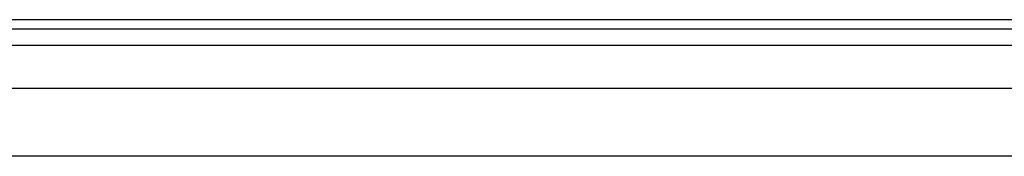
# Model space of a CAD drawing. Header units: inches. Extents: x 2 to 104, y 2 to 68.
# Tile 46 of 98: x 9 to 16, y 50 to 51. Entities that reach past the tile are written whole.
import ezdxf

# ---------------------------------------------------------------- set-up
doc = ezdxf.new("R2010")
doc.units = ezdxf.units.IN
doc.header["$LTSCALE"] = 6.250991
doc.header["$MEASUREMENT"] = 0
doc.layers.add('Visible Edges(ANSI)', color=7, linetype='Continuous', lineweight=25)
doc.layers.add('Visible Tangent Edges(ANSI)', color=7, linetype='Continuous', lineweight=25)

msp = doc.modelspace()

# ---------------------------------------------------------------- linework, layer by layer
at = {"layer": 'Visible Edges(ANSI)'}
for p, q in [((30.2451, 50.9806), (5.3384, 50.9806)), ((5.3384, 50.9134), (30.2451, 50.9134)), ((6.2657, 50.481), (29.2919, 50.481)), ((29.2919, 49.9814), (6.2657, 49.9814))]:
    msp.add_line(p, q, dxfattribs=at)
at = {"layer": 'Visible Tangent Edges(ANSI)'}
msp.add_line((5.3384, 50.7954), (30.2451, 50.7954), dxfattribs=at)

doc.saveas('drawing.dxf')
